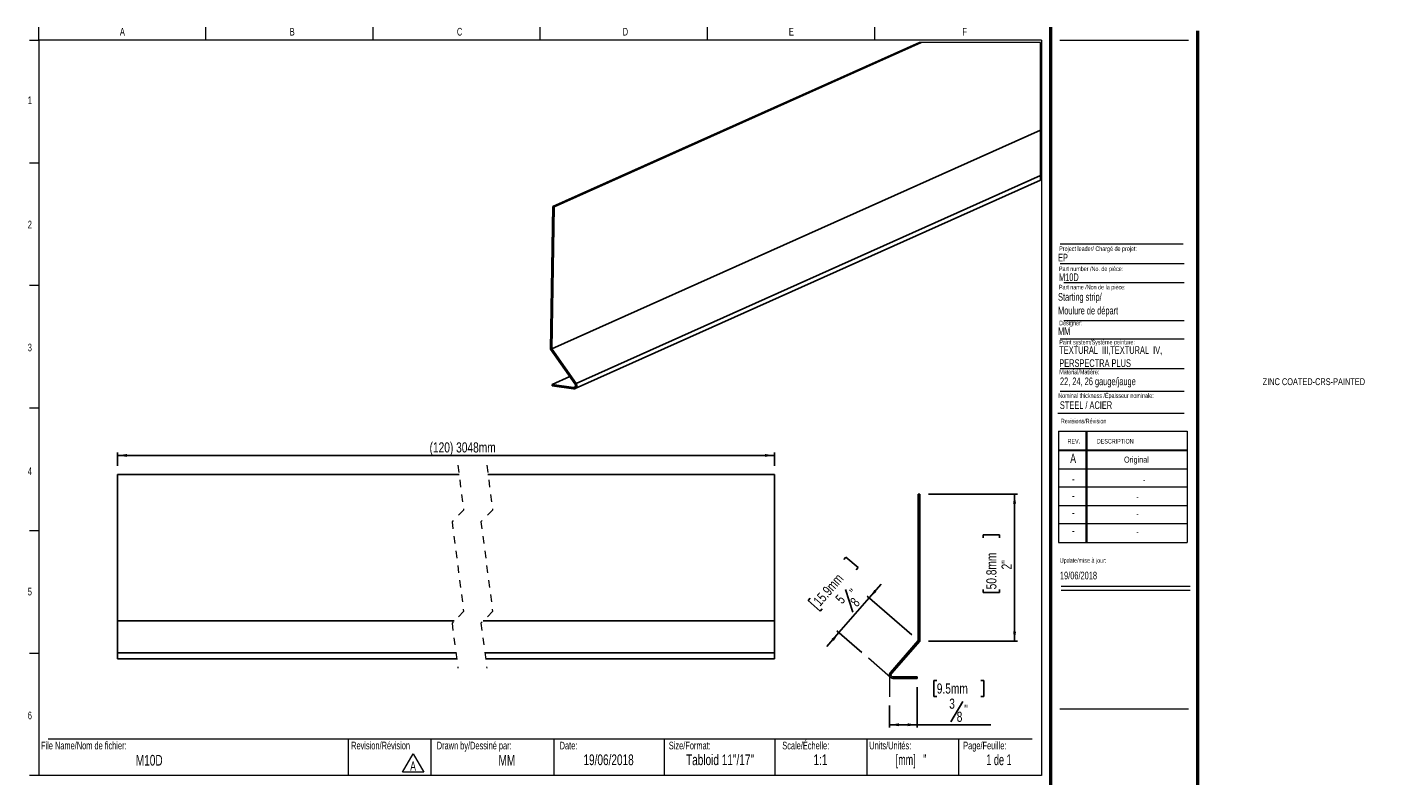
# Model space of a CAD drawing. Header units: inches. Extents: x 0.5 to 18.9, y 0.4 to 10.7.
import ezdxf

# ---------------------------------------------------------------- set-up
doc = ezdxf.new("R2010")
doc.units = ezdxf.units.IN
doc.header["$MEASUREMENT"] = 0
doc.linetypes.add('HIDDEN', pattern=[0.075, 0.05, -0.025])
doc.layers.add('FORMAT', color=7, linetype='Continuous')
doc.styles.add('SLDTEXTSTYLE0', font='TXT', dxfattribs={"width": 0.7})
doc.styles.add('SLDTEXTSTYLE1', font='TXT', dxfattribs={"width": 0.633333})
doc.styles.add('SLDTEXTSTYLE2', font='TXT', dxfattribs={"width": 0.625})
doc.styles.add('SLDTEXTSTYLE3', font='TXT', dxfattribs={"width": 0.75})
doc.dimstyles.new('SLDDIMSTYLE0', dxfattribs={"dimtxt": 0.137795, "dimasz": 0.13, "dimexe": 0, "dimexo": 0.0625, "dimgap": 0.034449, "dimtad": 1, "dimdec": 6, "dimrnd": 1e-09, "dimzin": 12, "dimdsep": 46, "dimlunit": 5, "dimtxsty": 'SLDTEXTSTYLE3', "dimsah": 1, "dimcen": 0.09, "dimadec": 0, "dimazin": 3, "dimtfac": 1, "dimtofl": 0, "dimtmove": 0, "dimatfit": 3, "dimfxl": 1, "dimfrac": 2, "dimtolj": 1, "dimtzin": 12, "dimarcsym": 0})
doc.dimstyles.new('SLDDIMSTYLE1', dxfattribs={"dimtxt": 0.137795, "dimasz": 0.13, "dimexe": 0, "dimexo": 0.0625, "dimgap": 0.034449, "dimtad": 1, "dimdec": 6, "dimrnd": 1e-09, "dimzin": 12, "dimdsep": 46, "dimlunit": 5, "dimtxsty": 'SLDTEXTSTYLE3', "dimsah": 1, "dimcen": 0.09, "dimadec": 0, "dimazin": 3, "dimtfac": 1, "dimtmove": 0, "dimatfit": 0, "dimfxl": 1, "dimfrac": 2, "dimtolj": 1, "dimtzin": 12, "dimarcsym": 0})
doc.dimstyles.new('SLDDIMSTYLE2', dxfattribs={"dimtxt": 0.137795, "dimasz": 0.13, "dimexe": 0, "dimexo": 0.0625, "dimgap": 0.034449, "dimtad": 1, "dimrnd": 1e-09, "dimzin": 12, "dimdsep": 46, "dimlunit": 5, "dimtxsty": 'SLDTEXTSTYLE3', "dimsah": 1, "dimcen": 0.09, "dimadec": 0, "dimazin": 3, "dimtfac": 1, "dimtofl": 0, "dimtmove": 0, "dimatfit": 3, "dimfxl": 1, "dimfrac": 2, "dimtolj": 1, "dimtzin": 12, "dimarcsym": 0})

# ---------------------------------------------------------------- blocks, each defined once
blk = doc.blocks.new('SW_NOTE_0')
at = {"color": 0, "linetype": 'Continuous', "lineweight": 0}
for p, q in [((-0.096, 0.015), (0.049, 0.266)), ((0.049, 0.266), (0.194, 0.015)), ((0.194, 0.015), (-0.096, 0.015))]:
    blk.add_line(p, q, dxfattribs=at)
at = {"color": 0, "linetype": 'Continuous', "lineweight": 0, "insert": (0.049, 0.161), "char_height": 0.125, "attachment_point": 2, "style": 'SLDTEXTSTYLE0'}
blk.add_mtext('A', dxfattribs=at)
blk = doc.blocks.new('SW_NOTE_1')
at = {"layer": 'FORMAT', "color": 0, "char_height": 0.10417, "attachment_point": 1, "style": 'SLDTEXTSTYLE0'}
for s, insert in [('TEXTURAL  III,TEXTURAL  IV,', (0, 0.134)), ('PERSPECTRA PLUS', (0, -0.044))]:
    blk.add_mtext(s, dxfattribs=dict(at, insert=insert))
blk = doc.blocks.new('_D')
at = {"layer": 'FORMAT'}
for p, q in [((12.562, 1.721), (12.562, 1.17)), ((12.829, 1.812), (12.787, 1.812)), ((12.787, 1.812), (12.787, 1.593)), ((13.428, 1.812), (13.47, 1.812)), ((13.47, 1.812), (13.47, 1.593)), ((12.787, 1.593), (12.829, 1.593)), ((13.183, 1.525), (13.018, 1.249)), ((13.47, 1.593), (13.428, 1.593)), ((12.187, 1.471), (12.187, 1.17)), ((12.562, 1.209), (12.187, 1.209)), ((12.562, 1.209), (13.563, 1.209))]:
    blk.add_line(p, q, dxfattribs=at)
for points in [[(12.187, 1.209), (12.317, 1.189), (12.317, 1.229)], [(12.562, 1.209), (12.432, 1.229), (12.432, 1.189)]]:
    blk.add_solid(points, dxfattribs=at)
at = {"layer": 'FORMAT', "attachment_point": 1, "style": 'SLDTEXTSTYLE3'}
for s, insert, char_height in [('9.5mm', (12.829, 1.771), 0.1378), ('3', (12.998, 1.565), 0.138), ('"', (13.202, 1.484), 0.138), ('8', (13.1, 1.387), 0.138)]:
    blk.add_mtext(s, dxfattribs=dict(at, insert=insert, char_height=char_height))
blk = doc.blocks.new('_D_1')
at = {"layer": 'FORMAT'}
for p, q in [((11.568, 3.458), (11.595, 3.49)), ((11.595, 3.49), (11.76, 3.346)), ((11.76, 3.346), (11.733, 3.314)), ((11.59, 3.046), (11.689, 2.74)), ((12.488, 2.431), (11.881, 2.959)), ((11.911, 2.933), (12.075, 3.122)), ((11.108, 2.929), (11.08, 2.897)), ((11.08, 2.897), (11.245, 2.754)), ((11.245, 2.754), (11.273, 2.785)), ((11.911, 2.933), (11.5, 2.462)), ((11.5, 2.462), (11.336, 2.273)), ((11.812, 2.191), (11.471, 2.487))]:
    blk.add_line(p, q, dxfattribs=at)
for points in [[(11.911, 2.933), (12.011, 3.018), (11.981, 3.044)], [(11.5, 2.462), (11.4, 2.377), (11.43, 2.35)]]:
    blk.add_solid(points, dxfattribs=at)
at = {"layer": 'FORMAT', "attachment_point": 1, "rotation": 49, "style": 'SLDTEXTSTYLE3'}
for s, insert, char_height in [('15.9mm', (11.139, 2.902), 0.1378), ('5', (11.439, 2.933), 0.138), ('"', (11.633, 3.034), 0.138), ('8', (11.64, 2.893), 0.138)]:
    blk.add_mtext(s, dxfattribs=dict(at, insert=insert, char_height=char_height))
blk = doc.blocks.new('_D_2')
at = {"layer": 'FORMAT'}
for p, q in [((12.715, 4.346), (13.926, 4.346)), ((13.886, 2.346), (13.886, 4.346)), ((13.461, 3.75), (13.461, 3.792)), ((13.461, 3.792), (13.68, 3.792)), ((13.68, 3.792), (13.68, 3.75)), ((13.461, 3.05), (13.461, 3.008)), ((13.461, 3.008), (13.68, 3.008)), ((13.68, 3.008), (13.68, 3.05)), ((12.715, 2.346), (13.926, 2.346))]:
    blk.add_line(p, q, dxfattribs=at)
for points in [[(13.886, 4.346), (13.866, 4.216), (13.906, 4.216)], [(13.886, 2.346), (13.906, 2.476), (13.866, 2.476)]]:
    blk.add_solid(points, dxfattribs=at)
at = {"layer": 'FORMAT', "char_height": 0.1378, "attachment_point": 1, "rotation": 90, "style": 'SLDTEXTSTYLE3'}
for s, insert in [('50.8mm', (13.502, 3.05)), ('2"', (13.709, 3.321))]:
    blk.add_mtext(s, dxfattribs=dict(at, insert=insert))
blk = doc.blocks.new('_D_3')
at = {"layer": 'FORMAT'}
for p, q in [((1.694, 4.731), (1.694, 4.911)), ((1.694, 4.871), (10.623, 4.871)), ((10.623, 4.731), (10.623, 4.911))]:
    blk.add_line(p, q, dxfattribs=at)
for points in [[(1.694, 4.871), (1.824, 4.851), (1.824, 4.891)], [(10.623, 4.871), (10.493, 4.891), (10.493, 4.851)]]:
    blk.add_solid(points, dxfattribs=at)
at = {"layer": 'FORMAT', "insert": (5.936, 5.049), "char_height": 0.1378, "attachment_point": 1, "style": 'SLDTEXTSTYLE3'}
blk.add_mtext('(120) 3048mm', dxfattribs=at)

msp = doc.modelspace()

# ---------------------------------------------------------------- linework, layer by layer
at = {"color": 7, "linetype": 'Continuous', "lineweight": 18}
for p, q in [((0.6262516, 10.5170732), (0.6262516, 10.6939449)), ((2.8970849, 10.5170732), (2.8970849, 10.6939449)), ((5.1679183, 10.5170732), (5.1679183, 10.6939449)), ((7.4387516, 10.5170732), (7.4387516, 10.6939449)), ((9.7095849, 10.6939449), (9.7095849, 10.5170732)), ((11.9804183, 10.6939449), (11.9804183, 10.5170732)), ((0.5012516, 10.5170732), (0.6262516, 10.5170732)), ((14.2512516, 10.5170732), (0.6262516, 10.5170732)), ((0.6262516, 10.5170732), (0.6262516, 0.5170732)), ((14.2512516, 10.5170732), (14.2512516, 0.5170732)), ((14.5012516, 10.5170732), (16.2512516, 10.5170732)), ((0.5012516, 8.8504065), (0.6262516, 8.8504065)), ((14.5052809, 7.4796461), (16.192868, 7.4796461)), ((14.5578273, 7.2228331), (16.192868, 7.2228331)), ((0.5012516, 7.1837398), (0.6262516, 7.1837398)), ((14.5578273, 6.7072972), (16.192868, 6.7072972)), ((14.5052809, 6.4574028), (16.192868, 6.4574028)), ((14.5052809, 6.0531641), (16.192868, 6.0531641)), ((14.5052809, 5.7453132), (16.192868, 5.7453132)), ((0.5012516, 5.5170732), (0.6262516, 5.5170732)), ((14.4754278, 5.446808), (16.192868, 5.446808)), ((14.4811999, 5.1987495), (16.2311999, 5.1987495)), ((14.4811999, 5.1987495), (14.4811999, 3.6887495)), ((14.8561999, 5.1987495), (14.8561999, 3.6887495)), ((14.8661999, 5.1987495), (14.8661999, 3.6887495)), ((16.2311999, 5.1987495), (16.2311999, 3.6887495)), ((14.4811999, 4.9487495), (16.2311999, 4.9487495)), ((14.4811999, 4.9387495), (16.2311999, 4.9387495)), ((14.4811999, 4.6887495), (16.2311999, 4.6887495)), ((16.2311999, 4.4387495), (14.4811999, 4.4387495)), ((14.4811999, 4.1887495), (16.2311999, 4.1887495)), ((16.2311999, 3.9387495), (14.4811999, 3.9387495)), ((0.5012516, 3.8504065), (0.6262516, 3.8504065)), ((14.4811999, 3.6887495), (16.2311999, 3.6887495)), ((14.5215385, 3.094666), (16.2715385, 3.094666)), ((14.5215385, 3.0386495), (16.2715385, 3.0386495)), ((0.5012516, 2.1837398), (0.6262516, 2.1837398)), ((0.7512516, 1.0170732), (14.1262516, 1.0170732)), ((4.8316802, 1.0170732), (4.8316802, 0.5170732)), ((5.9539324, 1.0170732), (5.9539324, 0.5170732)), ((7.6262516, 1.0170732), (7.6262516, 0.5170732)), ((9.1262516, 1.0170732), (9.1262516, 0.5170732)), ((10.6262516, 1.0170732), (10.6262516, 0.5170732)), ((11.8762516, 1.0170732), (11.8762516, 0.5170732)), ((13.1262516, 1.0170732), (13.1262516, 0.5170732)), ((0.6262516, 0.5170732), (0.5012516, 0.5170732)), ((14.2512516, 0.5170732), (0.6262516, 0.5170732))]:
    msp.add_line(p, q, dxfattribs=at)
at = {"color": 7, "linetype": 'Continuous', "lineweight": 50}
for p, q in [((14.3762516, 10.6939449), (14.3762516, 0.3920732)), ((16.3762516, 0.3920732), (16.3762516, 10.6420732))]:
    msp.add_line(p, q, dxfattribs=at)
at = {"color": 7, "linetype": 'Continuous', "lineweight": 25}
for p, q in [((12.5944765, 10.4869899), (7.6131262, 8.2553257)), ((12.6177986, 10.4869899), (7.6308751, 8.2528289)), ((14.2372873, 9.2933083), (7.5985865, 6.3191445)), ((14.2372873, 8.6761357), (7.9274375, 5.849298)), ((7.914382, 5.7793306), (14.2372873, 8.6120167)), ((7.6131262, 8.2553257), (7.5807168, 6.3143849)), ((7.6308751, 8.2528289), (7.5985865, 6.3191445)), ((7.6308751, 8.2528289), (7.6131262, 8.2553257)), ((7.5807168, 6.3143849), (7.9138305, 5.8384489)), ((7.5985865, 6.3191445), (7.9274375, 5.849298)), ((7.8407996, 5.9427934), (7.6041574, 5.8367769)), ((7.6041574, 5.8367769), (7.6038336, 5.8173673)), ((7.8939427, 5.7765481), (7.6038336, 5.8173673)), ((7.8942666, 5.7959571), (7.6041574, 5.8367769)), ((6.3360455, 4.613058), (1.6939653, 4.613058)), ((1.6939653, 4.613058), (1.6939653, 2.6205357)), ((10.6229877, 4.613058), (6.729746, 4.613058)), ((10.6229877, 4.613058), (10.6229877, 2.6205357)), ((12.576834, 4.3464985), (12.576834, 2.3539762)), ((12.576834, 4.3464985), (12.596834, 4.3464985)), ((12.596834, 4.3464985), (12.596834, 2.3464985)), ((6.2706024, 2.6205357), (1.6939653, 2.6205357)), ((1.6939653, 2.6205357), (1.6939653, 2.1850946)), ((10.6229877, 2.6205357), (6.6643029, 2.6205357)), ((10.6229877, 2.6205357), (10.6229877, 2.1850946)), ((12.576834, 2.3539762), (12.1983109, 1.9185351)), ((12.596834, 2.3464985), (12.2134051, 1.9054139)), ((6.2935408, 2.1850946), (1.6939653, 2.1850946)), ((1.6939653, 2.1850946), (1.6939653, 2.1054613)), ((6.3038097, 2.1054613), (1.6939653, 2.1054613)), ((10.6229877, 2.1850946), (6.6872413, 2.1850946)), ((10.6229877, 2.1054613), (6.6975102, 2.1054613)), ((10.6229877, 2.1850946), (10.6229877, 2.1054613)), ((12.2346019, 1.8589018), (12.5615158, 1.8589018)), ((12.5615158, 1.8589018), (12.5615158, 1.8389018)), ((12.2346019, 1.8389018), (12.5615158, 1.8389018))]:
    msp.add_line(p, q, dxfattribs=at)
at = {"color": 8, "linetype": 'Continuous', "lineweight": 25}
msp.add_line((7.915364, 5.8054094), (7.8942666, 5.7959571), dxfattribs=at)
at = {"color": 7, "linetype": 'HIDDEN', "lineweight": 18}
for p, q in [((6.3199276, 4.738058), (6.3986678, 4.127399)), ((6.7136284, 4.738058), (6.7923686, 4.127399)), ((6.3986678, 4.127399), (6.2411875, 3.9699187)), ((6.7923686, 4.127399), (6.6348883, 3.9699187)), ((6.2411875, 3.9699187), (6.3986678, 2.7486006)), ((6.6348883, 3.9699187), (6.7923686, 2.7486006)), ((6.3986678, 2.7486006), (6.2411875, 2.5911203)), ((6.2411875, 2.5911203), (6.3199276, 1.9804613)), ((6.7923686, 2.7486006), (6.6348883, 2.5911203)), ((6.6348883, 2.5911203), (6.7136284, 1.9804613))]:
    msp.add_line(p, q, dxfattribs=at)
at = {"color": 7, "linetype": 'Continuous', "lineweight": 18, "flags": 128}
msp.add_lwpolyline([(14.2372873, 8.6120167), (14.2372873, 8.6761357), (14.2372873, 9.2933083), (14.2372873, 10.4869899), (12.6177986, 10.4869899), (12.5944765, 10.4869899)], dxfattribs=at)
at = {"color": 7, "linetype": 'Continuous', "lineweight": 25, "flags": 128}
for points in [[(7.9274375, 5.849298), (7.933838, 5.8372005), (7.9370646, 5.8239684), (7.9368557, 5.8106747), (7.933229, 5.7983982), (7.9264777, 5.7881352), (7.917151, 5.780718), (7.9060045, 5.7767481), (7.8939427, 5.7765481)], [(7.9138305, 5.8384489), (7.9175687, 5.8313832), (7.9194531, 5.8236545), (7.919331, 5.8158901), (7.9172132, 5.8087193), (7.9132697, 5.8027248), (7.9078219, 5.7983929), (7.9013112, 5.7960745), (7.8942666, 5.7959571)]]:
    msp.add_lwpolyline(points, dxfattribs=at)
at = {"color": 7, "linetype": 'Continuous', "lineweight": 25}
for radius in [0.048086, 0.028086]:
    msp.add_arc((12.2346019, 1.8869878), radius, 139, 270, dxfattribs=at)
at = {"layer": 'FORMAT', "color": 250, "lineweight": 18, "true_color": 0x454545}
msp.add_line((14.5052809, 7.7477891), (16.1756542, 7.7477891), dxfattribs=at)
at = {"layer": 'FORMAT', "lineweight": 18}
for p, q in [((12.2014149, 1.8521899), (11.9010162, 2.1133226)), ((12.1865158, 1.8869878), (12.1865158, 1.5890705)), ((14.5012516, 1.4265536), (16.2512516, 1.4265536))]:
    msp.add_line(p, q, dxfattribs=at)

# ---------------------------------------------------------------- block references
at = {"color": 7, "linetype": 'Continuous', "lineweight": 0}
msp.add_blockref('SW_NOTE_0', (5.6629239, 0.5500403), dxfattribs=at)
at = {"layer": 'FORMAT'}
msp.add_blockref('SW_NOTE_1', (14.4936793, 6.2219515), dxfattribs=at)

# ---------------------------------------------------------------- texts
at = {"color": 7, "linetype": 'Continuous', "lineweight": 0}
for s, insert, char_height, attachment_point, style in [('A', (1.7614258, 10.6839024), 0.1041667, 2, 'SLDTEXTSTYLE0'), ('B', (4.0695891, 10.6839024), 0.1041667, 2, 'SLDTEXTSTYLE0'), ('C', (6.3441318, 10.6839024), 0.1041667, 2, 'SLDTEXTSTYLE0'), ('D', (8.5974733, 10.6839024), 0.1041667, 2, 'SLDTEXTSTYLE0'), ('E', (10.8526565, 10.6839024), 0.1041667, 2, 'SLDTEXTSTYLE0'), ('F', (13.2074254, 10.6839024), 0.1041667, 2, 'SLDTEXTSTYLE0'), ('1', (0.5037246, 9.7518248), 0.1041667, 2, 'SLDTEXTSTYLE0'), ('2', (0.5037246, 8.0618626), 0.1041667, 2, 'SLDTEXTSTYLE0'), ('EP', (14.4770103, 7.6126145), 0.10416667, 1, 'SLDTEXTSTYLE0'), ('Project leader/ Chargé de projet:', (14.4927736, 7.7128037), 0.0625, 1, 'SLDTEXTSTYLE0'), ('Part number /No. de pièce:', (14.4892638, 7.4395042), 0.0625, 1, 'SLDTEXTSTYLE0'), ('M10D', (14.4892638, 7.3462932), 0.10416667, 1, 'SLDTEXTSTYLE0'), ('Designer:', (14.4927736, 6.7027068), 0.0625, 1, 'SLDTEXTSTYLE0'), ('MM', (14.4770103, 6.6115619), 0.10416667, 1, 'SLDTEXTSTYLE0'), ('3', (0.5037246, 6.3910002), 0.1041667, 2, 'SLDTEXTSTYLE0'), ('Paint system/Système peinture:', (14.4936793, 6.4423393), 0.0625, 1, 'SLDTEXTSTYLE0'), ('ZINC COATED-CRS-PAINTED', (17.2579034, 5.920721), 0.09375, 1, 'SLDTEXTSTYLE0'), ('Nominal thickness /Épaisseur nominale:', (14.4802784, 5.7152135), 0.0625, 1, 'SLDTEXTSTYLE0'), ('STEEL / ACIER', (14.5019361, 5.6065758), 0.104166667, 1, 'SLDTEXTSTYLE0'), ('Revisions/Révision', (14.5156012, 5.3694188), 0.0625, 1, 'SLDTEXTSTYLE0'), ('REV.', (14.6062312, 5.0951297), 0.0625, 1, 'SLDTEXTSTYLE0'), ('DESCRIPTION', (15.0041424, 5.0951297), 0.0625, 1, 'SLDTEXTSTYLE0'), ('A', (14.6820414, 4.8942809), 0.125, 2, 'SLDTEXTSTYLE0'), ('Original', (15.5419694, 4.8554617), 0.08333333, 2, 'SLDTEXTSTYLE0'), ('4', (0.5037246, 4.7085424), 0.1041667, 2, 'SLDTEXTSTYLE0'), ('-', (14.6833579, 4.6174037), 0.125, 2, 'SLDTEXTSTYLE0'), ('-', (15.6471739, 4.5785845), 0.0833333, 2, 'SLDTEXTSTYLE0'), ('-', (14.6833579, 4.3881653), 0.125, 2, 'SLDTEXTSTYLE0'), ('-', (15.5556728, 4.3493461), 0.0833333, 2, 'SLDTEXTSTYLE0'), ('-', (14.6833579, 4.1569001), 0.125, 2, 'SLDTEXTSTYLE0'), ('-', (15.5556728, 4.118081), 0.0833333, 2, 'SLDTEXTSTYLE0'), ('-', (14.6833579, 3.9142956), 0.125, 2, 'SLDTEXTSTYLE0'), ('-', (15.5556728, 3.8754764), 0.0833333, 2, 'SLDTEXTSTYLE0'), ('Update/mise à jour:', (14.5009021, 3.4746831), 0.0625, 1, 'SLDTEXTSTYLE0'), ('19/06/2018', (14.5029298, 3.2903145), 0.10416667, 1, 'SLDTEXTSTYLE0'), ('5', (0.5037246, 3.0715769), 0.1041667, 2, 'SLDTEXTSTYLE0'), ('6', (0.5037246, 1.3878409), 0.1041667, 2, 'SLDTEXTSTYLE0'), ('File Name/Nom de fichier:', (0.6549319, 0.9786785), 0.104166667, 1, 'SLDTEXTSTYLE0'), ('Revision/Révision', (4.8700984, 0.9786785), 0.104166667, 1, 'SLDTEXTSTYLE0'), ('Drawn by/Dessiné par:', (6.0332993, 0.9786785), 0.104166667, 1, 'SLDTEXTSTYLE0'), ('Date:', (7.7035091, 0.9786785), 0.10416667, 1, 'SLDTEXTSTYLE0'), ('Size/Format:', (9.1875093, 0.9786785), 0.104166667, 1, 'SLDTEXTSTYLE0'), ('Scale/Échelle:', (10.7293877, 0.9786785), 0.104166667, 1, 'SLDTEXTSTYLE0'), ('Units/Unités:', (11.9111167, 0.9786785), 0.104166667, 1, 'SLDTEXTSTYLE0'), ('Page/Feuille:', (13.1879976, 0.9786785), 0.104166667, 1, 'SLDTEXTSTYLE0'), ('M10D', (2.1261199, 0.7993968), 0.14583333, 2, 'SLDTEXTSTYLE0'), ('MM', (6.9863934, 0.7993968), 0.14583333, 2, 'SLDTEXTSTYLE0'), ('19/06/2018', (8.3687858, 0.805962), 0.14583333, 2, 'SLDTEXTSTYLE0'), ('Tabloid 11"/17"', (9.8831067, 0.805962), 0.145833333, 2, 'SLDTEXTSTYLE0'), ('1:1', (11.2474421, 0.805962), 0.14583333, 2, 'SLDTEXTSTYLE0'), ('[mm]   "', (12.4789981, 0.805962), 0.14583333, 2, 'SLDTEXTSTYLE2'), ('1 de 1', (13.6742198, 0.805962), 0.14583333, 2, 'SLDTEXTSTYLE1')]:
    msp.add_mtext(s, dxfattribs=dict(at, insert=insert, char_height=char_height, attachment_point=attachment_point, style=style))
at = {"layer": 'FORMAT', "attachment_point": 1, "style": 'SLDTEXTSTYLE0'}
for s, insert, char_height in [('Part name /Non de la pièce:', (14.4892638, 7.1904184), 0.0625), ('Starting strip/', (14.4770103, 7.0784856), 0.104166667), ('Moulure de départ', (14.4770103, 6.8922265), 0.104166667), ('Material/Matière:', (14.4936793, 6.0368173), 0.0625), ('22, 24, 26 gauge/jauge', (14.503118, 5.9304258), 0.104166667)]:
    msp.add_mtext(s, dxfattribs=dict(at, insert=insert, char_height=char_height))

# ---------------------------------------------------------------- dimensions: what is measured, and where the dimension line sits
at = {"layer": 'FORMAT'}
dim = msp.add_linear_dim(base=(10.6229877, 4.8714455), p1=(1.6939653, 4.613058), p2=(10.6229877, 4.613058), text='(120) 3048mm', dimstyle='SLDDIMSTYLE2', dxfattribs=at)
dim.commit()
dim.dimension.update_dxf_attribs({"geometry": '_D_3', "text_midpoint": (6.5577749, 4.8714455), "dimtype": 160})
for base, p1, p2, angle, dimstyle, picture, middle in [((13.8862895, 4.3464985), (12.596834, 2.3464985), (12.596834, 4.3464985), 90, 'SLDDIMSTYLE2', '_D_2', (13.8862895, 3.3999312)), ((11.5004739, 2.4615086), (12.576834, 2.3539762), (11.9010162, 2.1133226), 49, 'SLDDIMSTYLE1', '_D_1', (11.792815, 2.7978086))]:
    dim = msp.add_linear_dim(base=base, p1=p1, p2=p2, angle=angle, dimstyle=dimstyle, dxfattribs=at)
    dim.commit()
    dim.dimension.update_dxf_attribs({"geometry": picture, "text_midpoint": middle, "dimtype": 160})
dim = msp.add_linear_dim(base=(12.1865158, 1.2089805), p1=(12.5615158, 1.8389018), p2=(12.1865158, 1.5890705), dimstyle='SLDDIMSTYLE0', dxfattribs=at)
dim.commit()
dim.dimension.update_dxf_attribs({"geometry": '_D', "text_midpoint": (13.1287002, 1.2089805), "dimtype": 160})

doc.saveas('drawing.dxf')
